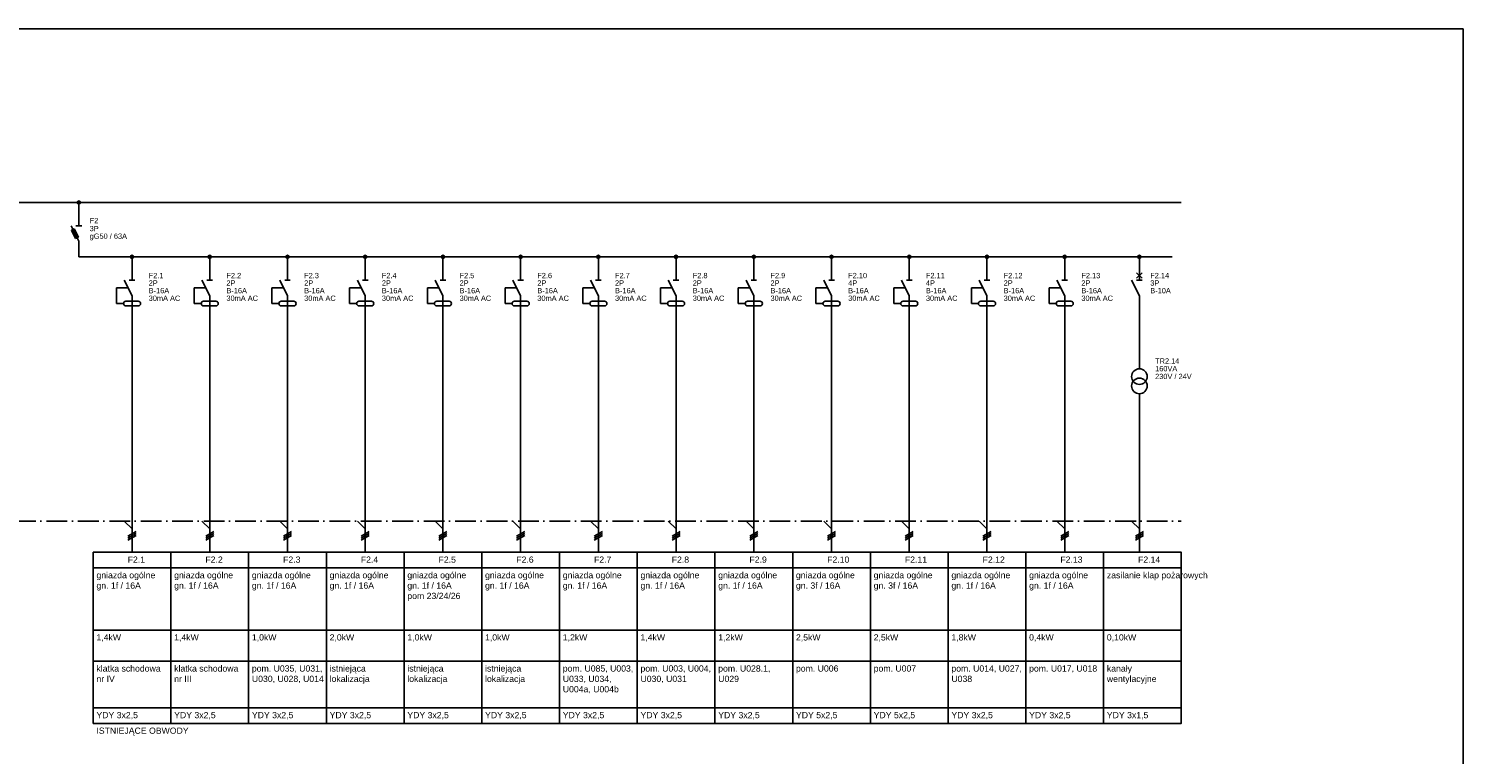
# Model space of a CAD drawing. Header units: centimetres. Extents: x -4250 to -484, y 169 to 6592.
# Tile 51 of 178: x -1864 to -1448, y 3181 to 3391. Entities that reach past the tile are written whole.
import ezdxf

# ---------------------------------------------------------------- set-up
doc = ezdxf.new("R2010")
doc.units = ezdxf.units.CM
doc.linetypes.add('ACAD_ISO10W100', pattern=[18, 12, -3, 0, -3])
doc.layers.add('1', color=7, linetype='Continuous')
doc.styles.add('ARIAL', font='arial.ttf')

msp = doc.modelspace()

# ---------------------------------------------------------------- linework, layer by layer
for p in [(-2690.9066, 3390.6448), (-1448.4185, 2970.6448)]:
    msp.add_line(p, (-1448.4185, 3390.6448))
at = {"linetype": 'ACAD_ISO10W100', "ltscale": 0.5}
msp.add_lwpolyline([(-2622.9619, 3248.108), (-1530.0583, 3248.108)], dxfattribs=at)
at = {"color": 4}
for points in [[(-1845.0583, 3239.099), (-1822.5583, 3239.099), (-1822.5583, 3234.599), (-1845.0583, 3234.599), (-1845.0583, 3239.099)], [(-1822.5583, 3239.099), (-1800.0583, 3239.099), (-1800.0583, 3234.599), (-1822.5583, 3234.599), (-1822.5583, 3239.099)], [(-1777.5583, 3239.099), (-1755.0583, 3239.099), (-1755.0583, 3234.599), (-1777.5583, 3234.599), (-1777.5583, 3239.099)], [(-1755.0583, 3239.099), (-1732.5583, 3239.099), (-1732.5583, 3234.599), (-1755.0583, 3234.599), (-1755.0583, 3239.099)], [(-1732.5583, 3239.099), (-1710.0583, 3239.099), (-1710.0583, 3234.599), (-1732.5583, 3234.599), (-1732.5583, 3239.099)], [(-1642.5583, 3239.099), (-1620.0583, 3239.099), (-1620.0583, 3234.599), (-1642.5583, 3234.599), (-1642.5583, 3239.099)], [(-1620.0583, 3239.099), (-1597.5583, 3239.099), (-1597.5583, 3234.599), (-1620.0583, 3234.599), (-1620.0583, 3239.099)], [(-1845.0583, 3234.599), (-1822.5583, 3234.599), (-1822.5583, 3216.599), (-1845.0583, 3216.599), (-1845.0583, 3234.599)], [(-1822.5583, 3234.599), (-1800.0583, 3234.599), (-1800.0583, 3216.599), (-1822.5583, 3216.599), (-1822.5583, 3234.599)], [(-1777.5583, 3234.599), (-1755.0583, 3234.599), (-1755.0583, 3216.599), (-1777.5583, 3216.599), (-1777.5583, 3234.599)], [(-1755.0583, 3234.599), (-1732.5583, 3234.599), (-1732.5583, 3216.599), (-1755.0583, 3216.599), (-1755.0583, 3234.599)], [(-1732.5583, 3234.599), (-1710.0583, 3234.599), (-1710.0583, 3216.599), (-1732.5583, 3216.599), (-1732.5583, 3234.599)], [(-1642.5583, 3234.599), (-1620.0583, 3234.599), (-1620.0583, 3216.599), (-1642.5583, 3216.599), (-1642.5583, 3234.599)], [(-1620.0583, 3234.599), (-1597.5583, 3234.599), (-1597.5583, 3216.599), (-1620.0583, 3216.599), (-1620.0583, 3234.599)], [(-1845.0583, 3216.599), (-1822.5583, 3216.599), (-1822.5583, 3207.599), (-1845.0583, 3207.599), (-1845.0583, 3216.599)], [(-1822.5583, 3216.599), (-1800.0583, 3216.599), (-1800.0583, 3207.599), (-1822.5583, 3207.599), (-1822.5583, 3216.599)], [(-1777.5583, 3216.599), (-1755.0583, 3216.599), (-1755.0583, 3207.599), (-1777.5583, 3207.599), (-1777.5583, 3216.599)], [(-1755.0583, 3216.599), (-1732.5583, 3216.599), (-1732.5583, 3207.599), (-1755.0583, 3207.599), (-1755.0583, 3216.599)], [(-1732.5583, 3216.599), (-1710.0583, 3216.599), (-1710.0583, 3207.599), (-1732.5583, 3207.599), (-1732.5583, 3216.599)], [(-1642.5583, 3216.599), (-1620.0583, 3216.599), (-1620.0583, 3207.599), (-1642.5583, 3207.599), (-1642.5583, 3216.599)], [(-1620.0583, 3216.599), (-1597.5583, 3216.599), (-1597.5583, 3207.599), (-1620.0583, 3207.599), (-1620.0583, 3216.599)], [(-1845.0583, 3207.599), (-1822.5583, 3207.599), (-1822.5583, 3194.099), (-1845.0583, 3194.099), (-1845.0583, 3207.599)], [(-1822.5583, 3207.599), (-1800.0583, 3207.599), (-1800.0583, 3194.099), (-1822.5583, 3194.099), (-1822.5583, 3207.599)], [(-1777.5583, 3207.599), (-1755.0583, 3207.599), (-1755.0583, 3194.099), (-1777.5583, 3194.099), (-1777.5583, 3207.599)], [(-1755.0583, 3207.599), (-1732.5583, 3207.599), (-1732.5583, 3194.099), (-1755.0583, 3194.099), (-1755.0583, 3207.599)], [(-1732.5583, 3207.599), (-1710.0583, 3207.599), (-1710.0583, 3194.099), (-1732.5583, 3194.099), (-1732.5583, 3207.599)], [(-1642.5583, 3207.599), (-1620.0583, 3207.599), (-1620.0583, 3194.099), (-1642.5583, 3194.099), (-1642.5583, 3207.599)], [(-1620.0583, 3207.599), (-1597.5583, 3207.599), (-1597.5583, 3194.099), (-1620.0583, 3194.099), (-1620.0583, 3207.599)], [(-1845.0583, 3194.099), (-1822.5583, 3194.099), (-1822.5583, 3189.599), (-1845.0583, 3189.599), (-1845.0583, 3194.099)], [(-1822.5583, 3194.099), (-1800.0583, 3194.099), (-1800.0583, 3189.599), (-1822.5583, 3189.599), (-1822.5583, 3194.099)], [(-1777.5583, 3194.099), (-1755.0583, 3194.099), (-1755.0583, 3189.599), (-1777.5583, 3189.599), (-1777.5583, 3194.099)], [(-1755.0583, 3194.099), (-1732.5583, 3194.099), (-1732.5583, 3189.599), (-1755.0583, 3189.599), (-1755.0583, 3194.099)], [(-1732.5583, 3194.099), (-1710.0583, 3194.099), (-1710.0583, 3189.599), (-1732.5583, 3189.599), (-1732.5583, 3194.099)], [(-1642.5583, 3194.099), (-1620.0583, 3194.099), (-1620.0583, 3189.599), (-1642.5583, 3189.599), (-1642.5583, 3194.099)], [(-1620.0583, 3194.099), (-1597.5583, 3194.099), (-1597.5583, 3189.599), (-1620.0583, 3189.599), (-1620.0583, 3194.099)]]:
    msp.add_lwpolyline(points, dxfattribs=at)
at = {"color": 1}
for points in [[(-1800.0583, 3239.099), (-1777.5583, 3239.099), (-1777.5583, 3234.599), (-1800.0583, 3234.599), (-1800.0583, 3239.099)], [(-1710.0583, 3239.099), (-1687.5583, 3239.099), (-1687.5583, 3234.599), (-1710.0583, 3234.599), (-1710.0583, 3239.099)], [(-1687.5583, 3239.099), (-1665.0583, 3239.099), (-1665.0583, 3234.599), (-1687.5583, 3234.599), (-1687.5583, 3239.099)], [(-1665.0583, 3239.099), (-1642.5583, 3239.099), (-1642.5583, 3234.599), (-1665.0583, 3234.599), (-1665.0583, 3239.099)], [(-1597.5583, 3239.099), (-1575.0583, 3239.099), (-1575.0583, 3234.599), (-1597.5583, 3234.599), (-1597.5583, 3239.099)], [(-1575.0583, 3239.099), (-1552.5583, 3239.099), (-1552.5583, 3234.599), (-1575.0583, 3234.599), (-1575.0583, 3239.099)], [(-1552.5583, 3239.099), (-1530.0583, 3239.099), (-1530.0583, 3234.599), (-1552.5583, 3234.599), (-1552.5583, 3239.099)], [(-1800.0583, 3234.599), (-1777.5583, 3234.599), (-1777.5583, 3216.599), (-1800.0583, 3216.599), (-1800.0583, 3234.599)], [(-1710.0583, 3234.599), (-1687.5583, 3234.599), (-1687.5583, 3216.599), (-1710.0583, 3216.599), (-1710.0583, 3234.599)], [(-1687.5583, 3234.599), (-1665.0583, 3234.599), (-1665.0583, 3216.599), (-1687.5583, 3216.599), (-1687.5583, 3234.599)], [(-1665.0583, 3234.599), (-1642.5583, 3234.599), (-1642.5583, 3216.599), (-1665.0583, 3216.599), (-1665.0583, 3234.599)], [(-1597.5583, 3234.599), (-1575.0583, 3234.599), (-1575.0583, 3216.599), (-1597.5583, 3216.599), (-1597.5583, 3234.599)], [(-1575.0583, 3234.599), (-1552.5583, 3234.599), (-1552.5583, 3216.599), (-1575.0583, 3216.599), (-1575.0583, 3234.599)], [(-1575.0583, 3234.599), (-1552.5583, 3234.599), (-1552.5583, 3216.599), (-1575.0583, 3216.599), (-1575.0583, 3234.599)], [(-1552.5583, 3234.599), (-1530.0583, 3234.599), (-1530.0583, 3216.599), (-1552.5583, 3216.599), (-1552.5583, 3234.599)], [(-1800.0583, 3216.599), (-1777.5583, 3216.599), (-1777.5583, 3207.599), (-1800.0583, 3207.599), (-1800.0583, 3216.599)], [(-1710.0583, 3216.599), (-1687.5583, 3216.599), (-1687.5583, 3207.599), (-1710.0583, 3207.599), (-1710.0583, 3216.599)], [(-1687.5583, 3216.599), (-1665.0583, 3216.599), (-1665.0583, 3207.599), (-1687.5583, 3207.599), (-1687.5583, 3216.599)], [(-1665.0583, 3216.599), (-1642.5583, 3216.599), (-1642.5583, 3207.599), (-1665.0583, 3207.599), (-1665.0583, 3216.599)], [(-1597.5583, 3216.599), (-1575.0583, 3216.599), (-1575.0583, 3207.599), (-1597.5583, 3207.599), (-1597.5583, 3216.599)], [(-1575.0583, 3216.599), (-1552.5583, 3216.599), (-1552.5583, 3207.599), (-1575.0583, 3207.599), (-1575.0583, 3216.599)], [(-1575.0583, 3216.599), (-1552.5583, 3216.599), (-1552.5583, 3207.599), (-1575.0583, 3207.599), (-1575.0583, 3216.599)], [(-1552.5583, 3216.599), (-1530.0583, 3216.599), (-1530.0583, 3207.599), (-1552.5583, 3207.599), (-1552.5583, 3216.599)], [(-1800.0583, 3207.599), (-1777.5583, 3207.599), (-1777.5583, 3194.099), (-1800.0583, 3194.099), (-1800.0583, 3207.599)], [(-1710.0583, 3207.599), (-1687.5583, 3207.599), (-1687.5583, 3194.099), (-1710.0583, 3194.099), (-1710.0583, 3207.599)], [(-1687.5583, 3207.599), (-1665.0583, 3207.599), (-1665.0583, 3194.099), (-1687.5583, 3194.099), (-1687.5583, 3207.599)], [(-1665.0583, 3207.599), (-1642.5583, 3207.599), (-1642.5583, 3194.099), (-1665.0583, 3194.099), (-1665.0583, 3207.599)], [(-1597.5583, 3207.599), (-1575.0583, 3207.599), (-1575.0583, 3194.099), (-1597.5583, 3194.099), (-1597.5583, 3207.599)], [(-1575.0583, 3207.599), (-1552.5583, 3207.599), (-1552.5583, 3194.099), (-1575.0583, 3194.099), (-1575.0583, 3207.599)], [(-1575.0583, 3207.599), (-1552.5583, 3207.599), (-1552.5583, 3194.099), (-1575.0583, 3194.099), (-1575.0583, 3207.599)], [(-1552.5583, 3207.599), (-1530.0583, 3207.599), (-1530.0583, 3194.099), (-1552.5583, 3194.099), (-1552.5583, 3207.599)], [(-1800.0583, 3194.099), (-1777.5583, 3194.099), (-1777.5583, 3189.599), (-1800.0583, 3189.599), (-1800.0583, 3194.099)], [(-1710.0583, 3194.099), (-1687.5583, 3194.099), (-1687.5583, 3189.599), (-1710.0583, 3189.599), (-1710.0583, 3194.099)], [(-1687.5583, 3194.099), (-1665.0583, 3194.099), (-1665.0583, 3189.599), (-1687.5583, 3189.599), (-1687.5583, 3194.099)], [(-1665.0583, 3194.099), (-1642.5583, 3194.099), (-1642.5583, 3189.599), (-1665.0583, 3189.599), (-1665.0583, 3194.099)], [(-1597.5583, 3194.099), (-1575.0583, 3194.099), (-1575.0583, 3189.599), (-1597.5583, 3189.599), (-1597.5583, 3194.099)], [(-1575.0583, 3194.099), (-1552.5583, 3194.099), (-1552.5583, 3189.599), (-1575.0583, 3189.599), (-1575.0583, 3194.099)], [(-1575.0583, 3194.099), (-1552.5583, 3194.099), (-1552.5583, 3189.599), (-1575.0583, 3189.599), (-1575.0583, 3194.099)], [(-1552.5583, 3194.099), (-1530.0583, 3194.099), (-1530.0583, 3189.599), (-1552.5583, 3189.599), (-1552.5583, 3194.099)]]:
    msp.add_lwpolyline(points, dxfattribs=at)
at = {"layer": '1'}
for p, q in [((-2625.2111, 3340.358), (-1530.0583, 3340.358)), ((-1849.2194, 3324.6087), (-1532.6543, 3324.6087)), ((-1542.1784, 3313.358), (-1542.1784, 3292.208)), ((-1833.8083, 3308.858), (-1833.8083, 3239.099)), ((-1811.3083, 3308.858), (-1811.3083, 3239.099)), ((-1788.8083, 3308.858), (-1788.8083, 3239.099)), ((-1766.3083, 3308.858), (-1766.3083, 3239.099)), ((-1743.8083, 3308.858), (-1743.8083, 3239.099)), ((-1721.3083, 3308.858), (-1721.3083, 3239.099)), ((-1698.8083, 3308.858), (-1698.8083, 3239.099)), ((-1676.3083, 3308.858), (-1676.3083, 3239.099)), ((-1653.8083, 3308.858), (-1653.8083, 3239.099)), ((-1631.3083, 3308.858), (-1631.3083, 3239.099)), ((-1608.8083, 3308.858), (-1608.8083, 3239.099)), ((-1586.3083, 3308.858), (-1586.3083, 3239.099)), ((-1563.8083, 3308.858), (-1563.8083, 3239.099)), ((-1542.1784, 3285.008), (-1542.1784, 3239.099)), ((-1836.0583, 3248.108), (-1833.8083, 3245.858)), ((-1813.5583, 3248.108), (-1811.3083, 3245.858)), ((-1791.0583, 3248.108), (-1788.8083, 3245.858)), ((-1768.5583, 3248.108), (-1766.3083, 3245.858)), ((-1746.0583, 3248.108), (-1743.8083, 3245.858)), ((-1723.5583, 3248.108), (-1721.3083, 3245.858)), ((-1701.0583, 3248.108), (-1698.8083, 3245.858)), ((-1678.5583, 3248.108), (-1676.3083, 3245.858)), ((-1656.0583, 3248.108), (-1653.8083, 3245.858)), ((-1633.5583, 3248.108), (-1631.3083, 3245.858)), ((-1611.0583, 3248.108), (-1608.8083, 3245.858)), ((-1588.5583, 3248.108), (-1586.3083, 3245.858)), ((-1566.0583, 3248.108), (-1563.8083, 3245.858)), ((-1544.4284, 3248.108), (-1542.1784, 3245.858)), ((-1834.9783, 3243.743), (-1832.6383, 3245.093)), ((-1834.9783, 3243.203), (-1832.6383, 3244.553)), ((-1834.9783, 3242.663), (-1832.6383, 3244.013)), ((-1812.4783, 3243.743), (-1810.1383, 3245.093)), ((-1812.4783, 3243.203), (-1810.1383, 3244.553)), ((-1812.4783, 3242.663), (-1810.1383, 3244.013)), ((-1789.9783, 3243.743), (-1787.6383, 3245.093)), ((-1789.9783, 3243.203), (-1787.6383, 3244.553)), ((-1789.9783, 3242.663), (-1787.6383, 3244.013)), ((-1767.4783, 3243.743), (-1765.1383, 3245.093)), ((-1767.4783, 3243.203), (-1765.1383, 3244.553)), ((-1767.4783, 3242.663), (-1765.1383, 3244.013)), ((-1744.9783, 3243.743), (-1742.6383, 3245.093)), ((-1744.9783, 3243.203), (-1742.6383, 3244.553)), ((-1744.9783, 3242.663), (-1742.6383, 3244.013)), ((-1722.4783, 3243.743), (-1720.1383, 3245.093)), ((-1722.4783, 3243.203), (-1720.1383, 3244.553)), ((-1722.4783, 3242.663), (-1720.1383, 3244.013)), ((-1699.9783, 3243.743), (-1697.6383, 3245.093)), ((-1699.9783, 3243.203), (-1697.6383, 3244.553)), ((-1699.9783, 3242.663), (-1697.6383, 3244.013)), ((-1677.4783, 3243.743), (-1675.1383, 3245.093)), ((-1677.4783, 3243.203), (-1675.1383, 3244.553)), ((-1677.4783, 3242.663), (-1675.1383, 3244.013)), ((-1654.9783, 3243.743), (-1652.6383, 3245.093)), ((-1654.9783, 3243.203), (-1652.6383, 3244.553)), ((-1654.9783, 3242.663), (-1652.6383, 3244.013)), ((-1632.4783, 3243.743), (-1630.1383, 3245.093)), ((-1632.4783, 3243.203), (-1630.1383, 3244.553)), ((-1632.4783, 3242.663), (-1630.1383, 3244.013)), ((-1609.9783, 3243.743), (-1607.6383, 3245.093)), ((-1609.9783, 3243.203), (-1607.6383, 3244.553)), ((-1609.9783, 3242.663), (-1607.6383, 3244.013)), ((-1587.4783, 3243.743), (-1585.1383, 3245.093)), ((-1587.4783, 3243.203), (-1585.1383, 3244.553)), ((-1587.4783, 3242.663), (-1585.1383, 3244.013)), ((-1564.9783, 3243.743), (-1562.6383, 3245.093)), ((-1564.9783, 3243.203), (-1562.6383, 3244.553)), ((-1564.9783, 3242.663), (-1562.6383, 3244.013)), ((-1543.3484, 3243.743), (-1541.0084, 3245.093)), ((-1543.3484, 3243.203), (-1541.0084, 3244.553)), ((-1543.3484, 3242.663), (-1541.0084, 3244.013))]:
    msp.add_line(p, q, dxfattribs=at)
at = {"layer": '1', "color": 1}
for p, q in [((-1849.2194, 3340.3587), (-1849.2194, 3338.0637)), ((-1849.2194, 3338.1087), (-1849.2194, 3333.6087)), ((-1849.2194, 3329.1087), (-1851.4694, 3333.6087)), ((-1851.3434, 3332.3577), (-1850.5424, 3332.7627)), ((-1850.1374, 3329.9457), (-1851.3434, 3332.3577)), ((-1849.3364, 3330.3507), (-1850.5424, 3332.7627)), ((-1848.3194, 3333.6087), (-1850.1194, 3333.6087)), ((-1850.1374, 3329.9457), (-1849.3364, 3330.3507)), ((-1849.2194, 3329.1087), (-1849.2194, 3324.6087)), ((-1542.1784, 3324.608), (-1542.1784, 3322.313)), ((-1541.3684, 3318.398), (-1542.9884, 3320.018)), ((-1542.9884, 3318.398), (-1541.3684, 3320.018)), ((-1542.1784, 3322.358), (-1542.1784, 3317.858)), ((-1542.1784, 3313.358), (-1544.4284, 3317.858)), ((-1541.3684, 3317.858), (-1542.9884, 3317.858))]:
    msp.add_line(p, q, dxfattribs=at)
at = {"layer": '1', "color": 3}
for p, q in [((-1833.8083, 3324.608), (-1833.8083, 3322.313)), ((-1833.8083, 3324.608), (-1833.8083, 3322.313)), ((-1811.3083, 3324.608), (-1811.3083, 3322.313)), ((-1811.3083, 3324.608), (-1811.3083, 3322.313)), ((-1788.8083, 3324.608), (-1788.8083, 3322.313)), ((-1788.8083, 3324.608), (-1788.8083, 3322.313)), ((-1766.3083, 3324.608), (-1766.3083, 3322.313)), ((-1766.3083, 3324.608), (-1766.3083, 3322.313)), ((-1743.8083, 3324.608), (-1743.8083, 3322.313)), ((-1743.8083, 3324.608), (-1743.8083, 3322.313)), ((-1721.3083, 3324.608), (-1721.3083, 3322.313)), ((-1721.3083, 3324.608), (-1721.3083, 3322.313)), ((-1698.8083, 3324.608), (-1698.8083, 3322.313)), ((-1698.8083, 3324.608), (-1698.8083, 3322.313)), ((-1676.3083, 3324.608), (-1676.3083, 3322.313)), ((-1676.3083, 3324.608), (-1676.3083, 3322.313)), ((-1653.8083, 3324.608), (-1653.8083, 3322.313)), ((-1653.8083, 3324.608), (-1653.8083, 3322.313)), ((-1631.3083, 3324.608), (-1631.3083, 3322.313)), ((-1631.3083, 3324.608), (-1631.3083, 3322.313)), ((-1608.8083, 3324.608), (-1608.8083, 3322.313)), ((-1608.8083, 3324.608), (-1608.8083, 3322.313)), ((-1586.3083, 3324.608), (-1586.3083, 3322.313)), ((-1586.3083, 3324.608), (-1586.3083, 3322.313)), ((-1563.8083, 3324.608), (-1563.8083, 3322.313)), ((-1563.8083, 3324.608), (-1563.8083, 3322.313)), ((-1833.8083, 3322.358), (-1833.8083, 3317.858)), ((-1811.3083, 3322.358), (-1811.3083, 3317.858)), ((-1788.8083, 3322.358), (-1788.8083, 3317.858)), ((-1766.3083, 3322.358), (-1766.3083, 3317.858)), ((-1743.8083, 3322.358), (-1743.8083, 3317.858)), ((-1721.3083, 3322.358), (-1721.3083, 3317.858)), ((-1698.8083, 3322.358), (-1698.8083, 3317.858)), ((-1676.3083, 3322.358), (-1676.3083, 3317.858)), ((-1653.8083, 3322.358), (-1653.8083, 3317.858)), ((-1631.3083, 3322.358), (-1631.3083, 3317.858)), ((-1608.8083, 3322.358), (-1608.8083, 3317.858)), ((-1586.3083, 3322.358), (-1586.3083, 3317.858)), ((-1563.8083, 3322.358), (-1563.8083, 3317.858)), ((-1834.9333, 3315.608), (-1838.3083, 3315.608)), ((-1838.3083, 3315.608), (-1838.3083, 3311.108)), ((-1833.8083, 3313.358), (-1836.0583, 3317.858)), ((-1834.6183, 3317.858), (-1832.9983, 3317.858)), ((-1815.8083, 3315.608), (-1815.8083, 3311.108)), ((-1812.4333, 3315.608), (-1815.8083, 3315.608)), ((-1811.3083, 3313.358), (-1813.5583, 3317.858)), ((-1812.1183, 3317.858), (-1810.4983, 3317.858)), ((-1793.3083, 3315.608), (-1793.3083, 3311.108)), ((-1789.9333, 3315.608), (-1793.3083, 3315.608)), ((-1788.8083, 3313.358), (-1791.0583, 3317.858)), ((-1789.6183, 3317.858), (-1787.9983, 3317.858)), ((-1767.4333, 3315.608), (-1770.8083, 3315.608)), ((-1770.8083, 3315.608), (-1770.8083, 3311.108)), ((-1766.3083, 3313.358), (-1768.5583, 3317.858)), ((-1767.1183, 3317.858), (-1765.4983, 3317.858)), ((-1744.9333, 3315.608), (-1748.3083, 3315.608)), ((-1748.3083, 3315.608), (-1748.3083, 3311.108)), ((-1743.8083, 3313.358), (-1746.0583, 3317.858)), ((-1744.6183, 3317.858), (-1742.9983, 3317.858)), ((-1725.8083, 3315.608), (-1725.8083, 3311.108)), ((-1722.4333, 3315.608), (-1725.8083, 3315.608)), ((-1721.3083, 3313.358), (-1723.5583, 3317.858)), ((-1722.1183, 3317.858), (-1720.4983, 3317.858)), ((-1703.3083, 3315.608), (-1703.3083, 3311.108)), ((-1699.9333, 3315.608), (-1703.3083, 3315.608)), ((-1698.8083, 3313.358), (-1701.0583, 3317.858)), ((-1699.6183, 3317.858), (-1697.9983, 3317.858)), ((-1680.8083, 3315.608), (-1680.8083, 3311.108)), ((-1677.4333, 3315.608), (-1680.8083, 3315.608)), ((-1676.3083, 3313.358), (-1678.5583, 3317.858)), ((-1677.1183, 3317.858), (-1675.4983, 3317.858)), ((-1654.9333, 3315.608), (-1658.3083, 3315.608)), ((-1658.3083, 3315.608), (-1658.3083, 3311.108)), ((-1653.8083, 3313.358), (-1656.0583, 3317.858)), ((-1654.6183, 3317.858), (-1652.9983, 3317.858)), ((-1632.4333, 3315.608), (-1635.8083, 3315.608)), ((-1635.8083, 3315.608), (-1635.8083, 3311.108)), ((-1631.3083, 3313.358), (-1633.5583, 3317.858)), ((-1632.1183, 3317.858), (-1630.4983, 3317.858)), ((-1613.3083, 3315.608), (-1613.3083, 3311.108)), ((-1609.9333, 3315.608), (-1613.3083, 3315.608)), ((-1608.8083, 3313.358), (-1611.0583, 3317.858)), ((-1609.6183, 3317.858), (-1607.9983, 3317.858)), ((-1587.4333, 3315.608), (-1590.8083, 3315.608)), ((-1590.8083, 3315.608), (-1590.8083, 3311.108)), ((-1586.3083, 3313.358), (-1588.5583, 3317.858)), ((-1587.1183, 3317.858), (-1585.4983, 3317.858)), ((-1568.3083, 3315.608), (-1568.3083, 3311.108)), ((-1564.9333, 3315.608), (-1568.3083, 3315.608)), ((-1563.8083, 3313.358), (-1566.0583, 3317.858)), ((-1564.6183, 3317.858), (-1562.9983, 3317.858)), ((-1838.3083, 3311.108), (-1836.2833, 3311.108)), ((-1832.0083, 3311.783), (-1835.6083, 3311.783)), ((-1835.6083, 3310.433), (-1832.0083, 3310.433)), ((-1833.8083, 3313.358), (-1833.8083, 3308.858)), ((-1815.8083, 3311.108), (-1813.7833, 3311.108)), ((-1809.5083, 3311.783), (-1813.1083, 3311.783)), ((-1813.1083, 3310.433), (-1809.5083, 3310.433)), ((-1811.3083, 3313.358), (-1811.3083, 3308.858)), ((-1793.3083, 3311.108), (-1791.2833, 3311.108)), ((-1787.0083, 3311.783), (-1790.6083, 3311.783)), ((-1790.6083, 3310.433), (-1787.0083, 3310.433)), ((-1788.8083, 3313.358), (-1788.8083, 3308.858)), ((-1770.8083, 3311.108), (-1768.7833, 3311.108)), ((-1764.5083, 3311.783), (-1768.1083, 3311.783)), ((-1768.1083, 3310.433), (-1764.5083, 3310.433)), ((-1766.3083, 3313.358), (-1766.3083, 3308.858)), ((-1748.3083, 3311.108), (-1746.2833, 3311.108)), ((-1742.0083, 3311.783), (-1745.6083, 3311.783)), ((-1745.6083, 3310.433), (-1742.0083, 3310.433)), ((-1743.8083, 3313.358), (-1743.8083, 3308.858)), ((-1725.8083, 3311.108), (-1723.7833, 3311.108)), ((-1719.5083, 3311.783), (-1723.1083, 3311.783)), ((-1723.1083, 3310.433), (-1719.5083, 3310.433)), ((-1721.3083, 3313.358), (-1721.3083, 3308.858)), ((-1703.3083, 3311.108), (-1701.2833, 3311.108)), ((-1697.0083, 3311.783), (-1700.6083, 3311.783)), ((-1700.6083, 3310.433), (-1697.0083, 3310.433)), ((-1698.8083, 3313.358), (-1698.8083, 3308.858)), ((-1680.8083, 3311.108), (-1678.7833, 3311.108)), ((-1674.5083, 3311.783), (-1678.1083, 3311.783)), ((-1678.1083, 3310.433), (-1674.5083, 3310.433)), ((-1676.3083, 3313.358), (-1676.3083, 3308.858)), ((-1658.3083, 3311.108), (-1656.2833, 3311.108)), ((-1652.0083, 3311.783), (-1655.6083, 3311.783)), ((-1655.6083, 3310.433), (-1652.0083, 3310.433)), ((-1653.8083, 3313.358), (-1653.8083, 3308.858)), ((-1635.8083, 3311.108), (-1633.7833, 3311.108)), ((-1629.5083, 3311.783), (-1633.1083, 3311.783)), ((-1633.1083, 3310.433), (-1629.5083, 3310.433)), ((-1631.3083, 3313.358), (-1631.3083, 3308.858)), ((-1613.3083, 3311.108), (-1611.2833, 3311.108)), ((-1607.0083, 3311.783), (-1610.6083, 3311.783)), ((-1610.6083, 3310.433), (-1607.0083, 3310.433)), ((-1608.8083, 3313.358), (-1608.8083, 3308.858)), ((-1590.8083, 3311.108), (-1588.7833, 3311.108)), ((-1584.5083, 3311.783), (-1588.1083, 3311.783)), ((-1588.1083, 3310.433), (-1584.5083, 3310.433)), ((-1586.3083, 3313.358), (-1586.3083, 3308.858)), ((-1568.3083, 3311.108), (-1566.2833, 3311.108)), ((-1562.0083, 3311.783), (-1565.6083, 3311.783)), ((-1565.6083, 3310.433), (-1562.0083, 3310.433)), ((-1563.8083, 3313.358), (-1563.8083, 3308.858))]:
    msp.add_line(p, q, dxfattribs=at)
at = {"layer": '1', "color": 1}
for centre in [(-1542.1784, 3289.958), (-1542.1784, 3287.258)]:
    msp.add_circle(centre, 2.25, dxfattribs=at)
at = {"layer": '1', "color": 3}
for centre, start, end in [((-1835.6083, 3311.108), 90, 270), ((-1832.0083, 3311.108), 270, 90), ((-1813.1083, 3311.108), 90, 270), ((-1809.5083, 3311.108), 270, 90), ((-1790.6083, 3311.108), 90, 270), ((-1787.0083, 3311.108), 270, 90), ((-1768.1083, 3311.108), 90, 270), ((-1764.5083, 3311.108), 270, 90), ((-1745.6083, 3311.108), 90, 270), ((-1742.0083, 3311.108), 270, 90), ((-1723.1083, 3311.108), 90, 270), ((-1719.5083, 3311.108), 270, 90), ((-1700.6083, 3311.108), 90, 270), ((-1697.0083, 3311.108), 270, 90), ((-1678.1083, 3311.108), 90, 270), ((-1674.5083, 3311.108), 270, 90), ((-1655.6083, 3311.108), 90, 270), ((-1652.0083, 3311.108), 270, 90), ((-1633.1083, 3311.108), 90, 270), ((-1629.5083, 3311.108), 270, 90), ((-1610.6083, 3311.108), 90, 270), ((-1607.0083, 3311.108), 270, 90), ((-1588.1083, 3311.108), 90, 270), ((-1584.5083, 3311.108), 270, 90), ((-1565.6083, 3311.108), 90, 270), ((-1562.0083, 3311.108), 270, 90)]:
    msp.add_arc(centre, 0.675, start, end, dxfattribs=at)
at = {"layer": 'Defpoints', "color": 1, "linetype": 'Continuous'}
for centre in [(-1849.2194, 3340.3587), (-1542.1784, 3324.608)]:
    msp.add_circle(centre, 0.45, dxfattribs=at)
at = {"layer": 'Defpoints', "color": 3, "linetype": 'Continuous'}
for centre in [(-1833.8083, 3324.608), (-1811.3083, 3324.608), (-1788.8083, 3324.608), (-1766.3083, 3324.608), (-1743.8083, 3324.608), (-1721.3083, 3324.608), (-1698.8083, 3324.608), (-1676.3083, 3324.608), (-1653.8083, 3324.608), (-1631.3083, 3324.608), (-1608.8083, 3324.608), (-1586.3083, 3324.608), (-1563.8083, 3324.608)]:
    msp.add_circle(centre, 0.45, dxfattribs=at)

# ---------------------------------------------------------------- texts
at = {"color": 4, "style": 'ARIAL'}
for s, p in [('F2.1', (-1835.0773, 3236.084)), ('F2.2', (-1812.5773, 3236.084)), ('F2.4', (-1767.5773, 3236.084)), ('F2.5', (-1745.0773, 3236.084)), ('F2.6', (-1722.5773, 3236.084)), ('F2.10', (-1632.5773, 3236.084)), ('F2.11', (-1610.0773, 3236.084))]:
    msp.add_text(s, height=1.8, dxfattribs=at).set_placement(p)
at = {"color": 1, "style": 'ARIAL'}
for s, p in [('F2.3', (-1790.0773, 3236.084)), ('F2.7', (-1700.0773, 3236.084)), ('F2.8', (-1677.5773, 3236.084)), ('F2.9', (-1655.0773, 3236.084)), ('F2.12', (-1587.5773, 3236.084)), ('F2.13', (-1565.0773, 3236.084)), ('F2.14', (-1542.5773, 3236.084))]:
    msp.add_text(s, height=1.8, dxfattribs=at).set_placement(p)
at = {"color": 4, "linetype": 'Continuous', "char_height": 1.8, "attachment_point": 1, "style": 'ARIAL'}
for s, insert, width in [('{\\fArial|b0|i0|c238|p34;gniazda ogólne\\Pgn. 1f / 16A}', (-1844.1133, 3233.384), 27.81648), ('{\\fArial|b0|i0|c238|p34;gniazda ogólne\\Pgn. 1f / 16A}', (-1821.6133, 3233.384), 27.81648), ('{\\fArial|b0|i0|c238|p34;gniazda ogólne\\Pgn. 1f / 16A}', (-1776.6133, 3233.384), 27.81648), ('\\A1;gniazda ogólne\\Pgn. 1f / 16A \\Ppom 23/24/26', (-1754.1133, 3233.384), 27.81648), ('{\\fArial|b0|i0|c238|p34;gniazda ogólne\\Pgn. 1f / 16A}', (-1731.6133, 3233.384), 27.81648), ('{\\fArial|b0|i0|c238|p34;gniazda ogólne\\Pgn. 3f / 16A}', (-1641.6133, 3233.384), 27.81648), ('{\\fArial|b0|i0|c238|p34;gniazda ogólne\\Pgn. 3f / 16A}', (-1619.1133, 3233.384), 27.81648), ('\\fArial|b0|i0|c238|p34;1,4kW', (-1844.1133, 3215.384), 27.81648), ('\\fArial|b0|i0|c238|p34;1,4kW', (-1821.6133, 3215.384), 27.81648), ('\\fArial|b0|i0|c238|p34;2,0kW', (-1776.6133, 3215.384), 27.81648), ('\\fArial|b0|i0|c238|p34;1,0kW', (-1754.1133, 3215.384), 27.81648), ('\\fArial|b0|i0|c238|p34;1,0kW', (-1731.6133, 3215.384), 27.81648), ('\\fArial|b0|i0|c238|p34;2,5kW', (-1641.6133, 3215.384), 27.81648), ('{\\fArial|b0|i0|c238|p34;2,5kW}', (-1619.1133, 3215.384), 27.81648), ('\\fArial|b0|i0|c238|p34;klatka schodowa\\Pnr IV', (-1844.1133, 3206.384), 27.81648), ('\\fArial|b0|i0|c238|p34;klatka schodowa\\Pnr III', (-1821.6133, 3206.384), 27.81648), ('\\fArial|b0|i0|c238|p34;istniejąca\\Plokalizacja', (-1776.6133, 3206.384), 27.81648), ('\\fArial|b0|i0|c238|p34;istniejąca\\Plokalizacja', (-1754.1133, 3206.384), 27.81648), ('\\fArial|b0|i0|c238|p34;istniejąca\\Plokalizacja', (-1731.6133, 3206.384), 27.81648), ('\\fArial|b0|i0|c238|p34;pom. U006', (-1641.6133, 3206.384), 27.81648), ('\\fArial|b0|i0|c238|p34;pom. U007', (-1619.1133, 3206.384), 27.81648), ('{\\fArial|b0|i0|c238|p34;YDY 3x2,5}', (-1844.1133, 3192.884), 27.81648), ('{\\fArial|b0|i0|c238|p34;YDY 3x2,5}', (-1821.6133, 3192.884), 27.81648), ('{\\fArial|b0|i0|c238|p34;YDY 3x2,5}', (-1776.6133, 3192.884), 27.81648), ('{\\fArial|b0|i0|c238|p34;YDY 3x2,5}', (-1754.1133, 3192.884), 27.81648), ('{\\fArial|b0|i0|c238|p34;YDY 3x2,5}', (-1731.6133, 3192.884), 27.81648), ('{\\fArial|b0|i0|c238|p34;YDY 5x2,5}', (-1641.6133, 3192.884), 27.81648), ('{\\fArial|b0|i0|c238|p34;YDY 5x2,5}', (-1619.1133, 3192.884), 27.81648), ('ISTNIEJĄCE OBWODY', (-1844.1133, 3188.384), 48.376992)]:
    msp.add_mtext(s, dxfattribs=dict(at, insert=insert, width=width))
at = {"color": 1, "linetype": 'Continuous', "char_height": 1.8, "width": 27.81648, "attachment_point": 1, "style": 'ARIAL'}
for s, insert in [('{\\fArial|b0|i0|c238|p34;gniazda ogólne\\Pgn. 1f / 16A}', (-1799.1133, 3233.384)), ('{\\fArial|b0|i0|c238|p34;gniazda ogólne\\Pgn. 1f / 16A}', (-1709.1133, 3233.384)), ('{\\fArial|b0|i0|c238|p34;gniazda ogólne\\Pgn. 1f / 16A}', (-1686.6133, 3233.384)), ('{\\fArial|b0|i0|c238|p34;gniazda ogólne\\Pgn. 1f / 16A}', (-1664.1133, 3233.384)), ('{\\fArial|b0|i0|c238|p34;gniazda ogólne\\Pgn. 1f / 16A}', (-1596.6133, 3233.384)), ('{\\fArial|b0|i0|c238|p34;gniazda ogólne\\Pgn. 1f / 16A}', (-1574.1133, 3233.384)), ('{\\fArial|b0|i0|c238|p34;zasilanie klap pożarowych}', (-1551.6133, 3233.384)), ('\\fArial|b0|i0|c238|p34;1,0kW', (-1799.1133, 3215.384)), ('\\fArial|b0|i0|c238|p34;1,2kW', (-1709.1133, 3215.384)), ('\\fArial|b0|i0|c238|p34;1,4kW', (-1686.6133, 3215.384)), ('\\fArial|b0|i0|c238|p34;1,2kW', (-1664.1133, 3215.384)), ('\\fArial|b0|i0|c238|p34;1,8kW', (-1596.6133, 3215.384)), ('\\fArial|b0|i0|c238|p34;0,4kW', (-1574.1133, 3215.384)), ('{\\fArial|b0|i0|c238|p34;0,10kW}', (-1551.6133, 3215.384)), ('\\fArial|b0|i0|c238|p34;pom. U035, U031,\\PU030, U028, U014', (-1799.1133, 3206.384)), ('\\fArial|b0|i0|c238|p34;pom. U085, U003,\\PU033, U034,\\PU004a, U004b ', (-1709.1133, 3206.384)), ('\\fArial|b0|i0|c238|p34;pom. U003, U004,\\PU030, U031 ', (-1686.6133, 3206.384)), ('\\fArial|b0|i0|c238|p34;pom. U028.1, \\PU029', (-1664.1133, 3206.384)), ('\\fArial|b0|i0|c238|p34;pom. U014, U027,\\PU038', (-1596.6133, 3206.384)), ('\\fArial|b0|i0|c238|p34;pom. U017, U018', (-1574.1133, 3206.384)), ('{\\fArial|b0|i0|c238|p34;kanały\\Pwentylacyjne}', (-1551.6133, 3206.384)), ('{\\fArial|b0|i0|c238|p34;YDY 3x2,5}', (-1799.1133, 3192.884)), ('{\\fArial|b0|i0|c238|p34;YDY 3x2,5}', (-1709.1133, 3192.884)), ('{\\fArial|b0|i0|c238|p34;YDY 3x2,5}', (-1686.6133, 3192.884)), ('{\\fArial|b0|i0|c238|p34;YDY 3x2,5}', (-1664.1133, 3192.884)), ('{\\fArial|b0|i0|c238|p34;YDY 3x2,5}', (-1596.6133, 3192.884)), ('{\\fArial|b0|i0|c238|p34;YDY 3x2,5}', (-1574.1133, 3192.884)), ('{\\fArial|b0|i0|c238|p34;YDY 3x1,5}', (-1551.6133, 3192.884))]:
    msp.add_mtext(s, dxfattribs=dict(at, insert=insert))
at = {"layer": '1', "color": 1, "style": 'ARIAL'}
for s, p in [('F2', (-1846.0784, 3334.3478)), ('3P', (-1846.0784, 3332.0337)), ('gG50 / 63A', (-1846.0784, 3329.8287)), ('F2.14', (-1539.0374, 3318.4386)), ('3P', (-1539.0374, 3316.283)), ('B-10A', (-1539.0374, 3314.078)), ('TR2.14', (-1537.6334, 3293.693)), ('230V / 24V', (-1537.6334, 3289.238)), ('160VA', (-1537.6334, 3291.488))]:
    msp.add_text(s, height=1.53, dxfattribs=at).set_placement(p)
at = {"layer": '1', "color": 3, "style": 'ARIAL'}
for s, p in [('F2.1', (-1828.9843, 3318.4386)), ('F2.2', (-1806.4843, 3318.4386)), ('F2.3', (-1783.9843, 3318.4386)), ('F2.4', (-1761.4843, 3318.4386)), ('F2.5', (-1738.9843, 3318.4386)), ('F2.6', (-1716.4843, 3318.4386)), ('F2.7', (-1693.9843, 3318.4386)), ('F2.8', (-1671.4843, 3318.4386)), ('F2.9', (-1648.9843, 3318.4386)), ('F2.10', (-1626.4843, 3318.4386)), ('F2.11', (-1603.9843, 3318.4386)), ('F2.12', (-1581.4843, 3318.4386)), ('F2.13', (-1558.9843, 3318.4386)), ('2P', (-1828.9843, 3316.283)), ('B-16A', (-1828.9843, 3314.078)), ('2P', (-1806.4843, 3316.283)), ('B-16A', (-1806.4843, 3314.078)), ('2P', (-1783.9843, 3316.283)), ('B-16A', (-1783.9843, 3314.078)), ('2P', (-1761.4843, 3316.283)), ('B-16A', (-1761.4843, 3314.078)), ('2P', (-1738.9843, 3316.283)), ('B-16A', (-1738.9843, 3314.078)), ('2P', (-1716.4843, 3316.283)), ('B-16A', (-1716.4843, 3314.078)), ('2P', (-1693.9843, 3316.283)), ('B-16A', (-1693.9843, 3314.078)), ('2P', (-1671.4843, 3316.283)), ('B-16A', (-1671.4843, 3314.078)), ('2P', (-1648.9843, 3316.283)), ('B-16A', (-1648.9843, 3314.078)), ('4P', (-1626.4843, 3316.283)), ('B-16A', (-1626.4843, 3314.078)), ('4P', (-1603.9843, 3316.283)), ('B-16A', (-1603.9843, 3314.078)), ('2P', (-1581.4843, 3316.283)), ('B-16A', (-1581.4843, 3314.078)), ('2P', (-1558.9843, 3316.283)), ('B-16A', (-1558.9843, 3314.078)), ('30mA AC', (-1828.9843, 3311.873)), ('30mA AC', (-1806.4843, 3311.873)), ('30mA AC', (-1783.9843, 3311.873)), ('30mA AC', (-1761.4843, 3311.873)), ('30mA AC', (-1738.9843, 3311.873)), ('30mA AC', (-1716.4843, 3311.873)), ('30mA AC', (-1693.9843, 3311.873)), ('30mA AC', (-1671.4843, 3311.873)), ('30mA AC', (-1648.9843, 3311.873)), ('30mA AC', (-1626.4843, 3311.873)), ('30mA AC', (-1603.9843, 3311.873)), ('30mA AC', (-1581.4843, 3311.873)), ('30mA AC', (-1558.9843, 3311.873))]:
    msp.add_text(s, height=1.53, dxfattribs=at).set_placement(p)

doc.saveas('drawing.dxf')
